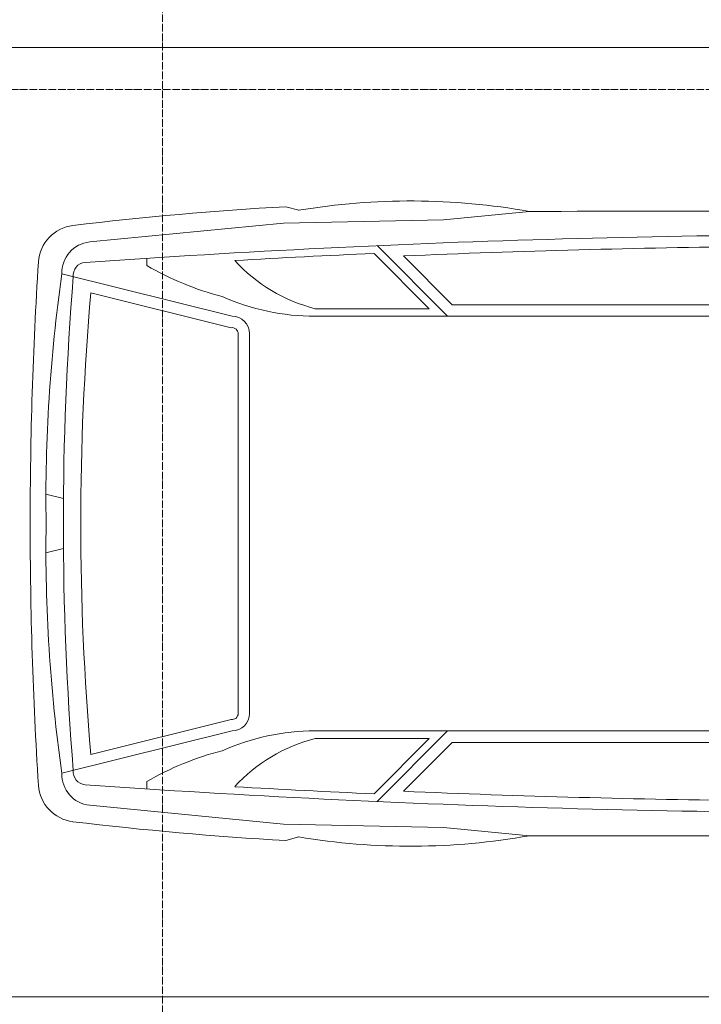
# Model space of a CAD drawing. Header units: millimetres. Extents: x -290 to 116110, y -2975 to 80225.
# Tile 19 of 247: x 54814 to 56609, y 15851 to 18445. Entities that reach past the tile are written whole.
import ezdxf
from ezdxf import colors
from ezdxf.entities.mleader import LeaderData, LeaderLine
from ezdxf.enums import TextEntityAlignment as Align
from ezdxf.math import Vec2, Vec3

# ---------------------------------------------------------------- set-up
doc = ezdxf.new("R2018")
doc.units = ezdxf.units.MM
doc.set_wipeout_variables(frame=1)
doc.linetypes.add('ADSK_Линия сетки', pattern=[25, 20, -2.5, 0, -2.5])
for name, color, linetype, lineweight in [('КИП_выноска', 6, 'Continuous', 25), ('Оси', 7, 'Continuous', 9), ('Парковка', 7, 'Continuous', 18), ('Элементы узлов', 7, 'Continuous', 18)]:
    doc.layers.add(name, color=color, linetype=linetype, lineweight=lineweight)
doc.styles.add('Arial', font='arial.ttf', dxfattribs={"width": 0.85, "height": 350})
doc.styles.add('GOST 2.304', font='simplex.shx', dxfattribs={"width": 0.65, "oblique": 15})
doc.styles.get("Standard").update_dxf_attribs({"font": 'arial.ttf'})

# ---------------------------------------------------------------- blocks, each defined once
blk = doc.blocks.new('199_Парковочные места 3 класса и МГН - Средний класс-V63-B2_-11_400__На лист секция 4_-11_400')
at = {"layer": 'Парковка', "color": 253, "true_color": 0xaaaaaa}
for p, q in [((2500, 0), (2500, -5300)), ((0, -5300), (0, -1000))]:
    blk.add_line(p, q, dxfattribs=at)
at = {"layer": 'Элементы узлов', "color": 253, "true_color": 0xaaaaaa}
for p, q in [((707.7, -2069.1), (707.7, -3598.1)), ((1800, -2069.1), (1799.9, -3598.1)), ((677.7, -2516.2), (677.7, -3236.7)), ((1830, -2516.2), (1830, -3236.7)), ((453.3, -3259.9), (431.6, -3033.4)), ((2054.4, -3259.9), (2076.1, -3033.4)), ((677.7, -3236.7), (548.7, -3365.7)), ((1830, -3236.7), (1959, -3365.7)), ((462.6, -3681.8), (453.3, -3259.9)), ((707.7, -3249.1), (521.7, -3435.1)), ((1799.9, -3249.1), (1986, -3435.1)), ((2045.1, -3681.8), (2054.4, -3259.9)), ((687.7, -3297.4), (542, -3443)), ((687.7, -3297.4), (687.7, -3598.1)), ((1819.9, -3297.4), (1819.9, -3598.1)), ((1819.9, -3297.4), (1965.6, -3443)), ((419.2, -3675.6), (428.5, -3641.5)), ((428.5, -3641.5), (419.2, -3675.6)), ((2088.5, -3675.6), (2079.2, -3641.5)), ((2088.5, -3675.6), (2079.2, -3641.5)), ((511.9, -4192.1), (462.6, -3681.8)), ((1995.8, -4192.1), (2045.1, -3681.8)), ((1253.8, -3770.9), (753.8, -3770.9)), ((1253.8, -3770.9), (1753.8, -3770.9)), ((1253.8, -3800.9), (753.8, -3800.9)), ((1253.8, -3800.9), (1753.8, -3800.9)), ((707.7, -3817), (596, -4265.1)), ((737.9, -3819.8), (645.9, -4188.9)), ((1769.7, -3819.8), (1861.7, -4188.9)), ((1799.9, -3817), (1911.6, -4265.1)), ((574.3, -4041.7), (555, -4041.7)), ((1933.4, -4041.7), (1952.6, -4041.7)), ((1188.1, -4261.3), (1176.6, -4307.4)), ((1319.5, -4261.3), (1331, -4307.4))]:
    blk.add_line(p, q, dxfattribs=at)
for centre, radius, start, end in [((122294.8, -2693.9), 121863.7, 179.529578, 180.159624), ((122294.8, -2693.9), 121863.7, 179.529578, 180.159624), ((29999.8, -2117.9), 29507.5, 179.16337, 184.05433), ((-27492.1, -2117.9), 29507.5, 355.94567, 0.83663), ((-119787.1, -2693.9), 121863.7, 359.840376, 0.470422), ((-119787.1, -2693.9), 121863.7, 359.840376, 0.470422), ((29999.8, -2117.9), 29477.5, 180.62835, 182.42614), ((-27492.1, -2117.9), 29477.5, 357.57386, 359.37165), ((2197.9, -3346.5), 1793.9, 169.9492, 189.4665), ((2197.9, -3346.5), 1793.9, 169.9492, 189.4665), ((309.7, -3346.5), 1793.9, 350.5335, 10.0508), ((309.7, -3346.5), 1793.9, 350.5335, 10.0508), ((29999.8, -2117.9), 29487.5, 182.57574, 183.2896), ((-27492.1, -2117.9), 29487.5, 356.7104, 357.42426), ((270, -3491.9), 431, 312.4417, 345.7397), ((104.4, -3598.1), 603.3, 335.9999, 0.0001), ((2403.2, -3598.1), 603.3, 179.9999, 204.0001), ((2237.6, -3491.9), 431, 194.2603, 227.5583), ((9206.1, -3181.8), 8800.8, 183.21671, 186.88355), ((9206.1, -3181.8), 8800.8, 183.21671, 186.88355), ((-6698.4, -3181.8), 8800.8, 353.11645, 356.78329), ((-6698.4, -3181.8), 8800.8, 353.11645, 356.78329), ((753.8, -3817), 46.1, 90, 180), ((1753.8, -3817), 46.1, 0, 90), ((753.8, -3817), 16.1, 90, 189.7873), ((1753.8, -3817), 16.1, 350.2127, 90), ((-103, -3648.4), 783.2, 329.8554, 345.5814), ((2610.7, -3648.4), 783.2, 194.4186, 210.1446), ((592.6, -4184.1), 81.1, 185.6929, 272.4229), ((1253.8, 2688.8), 6904.6, 264.9489, 275.0511), ((1915.1, -4184.1), 81.1, 267.5771, 354.3071), ((599.8, -4201.7), 33.8, 184.0543, 277.095), ((1907.8, -4201.7), 33.8, 262.905, 355.9457), ((571.1, -4224.2), 103.1, 186.8835, 266.3593), ((571.1, -4224.2), 103.1, 186.8835, 266.3593), ((1253.8, 3792.2), 8053.7, 265.37189, 274.62811), ((1936.5, -4224.2), 103.1, 273.6407, 353.1165), ((1936.5, -4224.2), 103.1, 273.6407, 353.1165), ((1185.4, -179.7), 4127.7, 261.7908, 270.9499), ((1322.3, -179.7), 4127.7, 269.0501, 278.2092), ((1249.8, 6442.3), 10791.2, 266.35928, 270.02128), ((1249.8, 6442.3), 10791.2, 266.35928, 270.02128), ((1257.8, 6442.3), 10791.2, 269.97872, 273.64072), ((1257.8, 6442.3), 10791.2, 269.97872, 273.64072)]:
    blk.add_arc(centre, radius, start, end, dxfattribs=at)
blk = doc.blocks.new('135_SLK_GD_AR_rvt-1-B2_-11_400__На лист секция 4_-11_400')
at = {"layer": 'Парковка', "color": 253, "lineweight": 18, "true_color": 0xaaaaaa, "rotation": 269.999999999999}
blk.add_blockref('199_Парковочные места 3 класса и МГН - Средний класс-V63-B2_-11_400__На лист секция 4_-11_400', (-13076409.7, -9280590.3), dxfattribs=at)
blk = doc.blocks.new('A$Cc005853f')
at = {"layer": 'Оси', "color": 253, "linetype": 'ADSK_Линия сетки', "true_color": 0xaaaaaa}
for p, q in [((53103.1, 2607.6), (53103.1, 76892.2)), ((96019.7, 17339.4), (2673, 17339.4))]:
    blk.add_line(p, q, dxfattribs=at)
at = {"lineweight": 5}
blk.add_blockref('135_SLK_GD_AR_rvt-1-B2_-11_400__На лист секция 4_-11_400', (13133512.8, 9298039.8), dxfattribs=at)
blk = doc.blocks.new('_None')
blk = doc.blocks.new('*U339')
at = {"color": 0, "linetype": 'Continuous', "lineweight": 30, "ltscale": 75, "width": 0.85, "flags": 104}
blk.add_attdef('ПРИМЕЧАНИЕ_1', text='', height=2.5, dxfattribs=at).set_placement((8, 3.611), align=Align.BOTTOM_CENTER)
at = {"color": 0, "lineweight": 30, "width": 0.85, "flags": 104}
blk.add_attdef('ПРИМЕЧАНИЕ_2', text='', height=2.5, dxfattribs=at).set_placement((8, -7.53), align=Align.BOTTOM_CENTER)
at = {"color": 0, "lineweight": 30, "style": 'GOST 2.304', "width": 0.85}
for tag, p in [('ИМЯ_КАБЕЛЯ_2', (8, -7.5)), ('ИМЯ_КАБЕЛЯ_3', (8, -12.5)), ('ИМЯ_КАБЕЛЯ_4', (8, -17.5)), ('ИМЯ_КАБЕЛЯ_5', (8, -22.5)), ('ИМЯ_КАБЕЛЯ_6', (8, -27.5)), ('ИМЯ_КАБЕЛЯ_7', (8, -32.5)), ('ИМЯ_КАБЕЛЯ_8', (8, -37.5)), ('ИМЯ_КАБЕЛЯ_9', (8, -42.5))]:
    blk.add_attdef(tag, text='', height=2.5, dxfattribs=at).set_placement(p, align=Align.BOTTOM_CENTER)
at = {"linetype": 'Continuous'}
blk.add_wipeout([(0, 2.5), (16, 2.5), (16, -2.5), (0, -2.5)], dxfattribs=at)
at = {"color": 0}
blk.add_line((0, -2.5), (0, 0), dxfattribs=at)
at = {"color": 0, "linetype": 'Continuous'}
blk.add_lwpolyline([(0, -2.5), (16, -2.5), (16, 2.5), (0, 2.5)], close=True, dxfattribs=at)
at = {"color": 0, "lineweight": 30, "style": 'GOST 2.304', "width": 0.85}
blk.add_attdef('ИМЯ_КАБЕЛЯ_1', text='', height=2.5, dxfattribs=at).set_placement((8, -2.5), align=Align.BOTTOM_CENTER)

msp = doc.modelspace()

# ---------------------------------------------------------------- block references
msp.add_blockref('A$Cc005853f', (2087, 921.7))

# ---------------------------------------------------------------- next in the draw order: leaders
at = {"layer": 'КИП_выноска'}
ml = msp.add_multileader_mtext('Standard', dxfattribs=at)
ml.set_content('LS1.13.1...LS1.13.4\\PДН1.13.1, ДН1.13.2', color=256, style='Arial')
ml.set_leader_properties(color=256, linetype='ByLayer', lineweight=-1)
ml.set_arrow_properties(name='NONE')
ml.build(insert=Vec2(0, 0))
ml.multileader.update_dxf_attribs({"has_dogleg": 0, "text_left_attachment_type": 6, "text_right_attachment_type": 6, "dogleg_length": 0.5, "arrow_head_size": 300})
ctx = ml.context
ctx.base_point, ctx.char_height, ctx.arrow_head_size, ctx.landing_gap_size, ctx.plane_origin = Vec3(52403.3, 20593.3), 250, 300, 100, Vec3(52948.5, 18041.1)
ctx.left_attachment, ctx.right_attachment = 6, 6
notes = []
notes.append((ctx, [(0, (1, 1, 0), (52402.8, 20593.3), (1, 0), 0.5, [(0, [(51619.9, 18357.2)], 0, [])])]))
ctx.mtext.insert, ctx.mtext.width, ctx.mtext.flow_direction = Vec3(52503.3, 20901.6), 3078.848, 5
ctx.mtext.has_bg_fill, ctx.mtext.bg_color, ctx.mtext.bg_scale_factor, ctx.mtext.bg_transparency, ctx.mtext.use_window_bg_color = 1, -1027028792, 1.5, 0, 1
for ctx, leaders in notes:
    for number, flags, end, landing, length, lines in leaders:
        leader = LeaderData()
        leader.index, (leader.has_last_leader_line, leader.has_dogleg_vector, leader.attachment_direction) = number, flags
        leader.last_leader_point, leader.dogleg_vector, leader.dogleg_length = Vec3(end), Vec3(landing), length
        for number, points, colour, breaks in lines:
            line = LeaderLine()
            line.index, line.vertices, line.color, line.breaks = number, Vec3.list(points), colors.encode_raw_color(colour), breaks
            leader.lines.append(line)
        ctx.leaders.append(leader)

# ---------------------------------------------------------------- next in the draw order: block references
ref = msp.add_blockref('*U339', (54003.3, 18772.2), dxfattribs=dict(at, xscale=100, yscale=100, zscale=100))
lines = msp.add_mtext('\\W0.8500;', dxfattribs={"layer": '0', "color": 0, "linetype": 'Continuous', "lineweight": 30, "ltscale": 75, "insert": (54803.3, 19133.3), "char_height": 2.5, "attachment_point": 1})
ref.add_attrib('ПРИМЕЧАНИЕ_1', '', (54803.3, 19133.3), dxfattribs={"flags": 104}).embed_mtext(lines)
ref.add_attrib('ИМЯ_КАБЕЛЯ_1', 'LS1.13.4', dxfattribs={"layer": '0', "color": 0, "lineweight": 30, "height": 250, "style": 'Arial', "width": 0.85}).set_placement((54803.3, 18522.2), align=Align.BOTTOM_CENTER)
lines = msp.add_mtext('\\W0.8500;', dxfattribs={"layer": '0', "color": 0, "lineweight": 30, "insert": (54803.3, 18019.2), "char_height": 2.5, "attachment_point": 1})
ref.add_attrib('ПРИМЕЧАНИЕ_2', '', (54803.3, 18019.2), dxfattribs={"flags": 104}).embed_mtext(lines)

doc.saveas('drawing.dxf')
